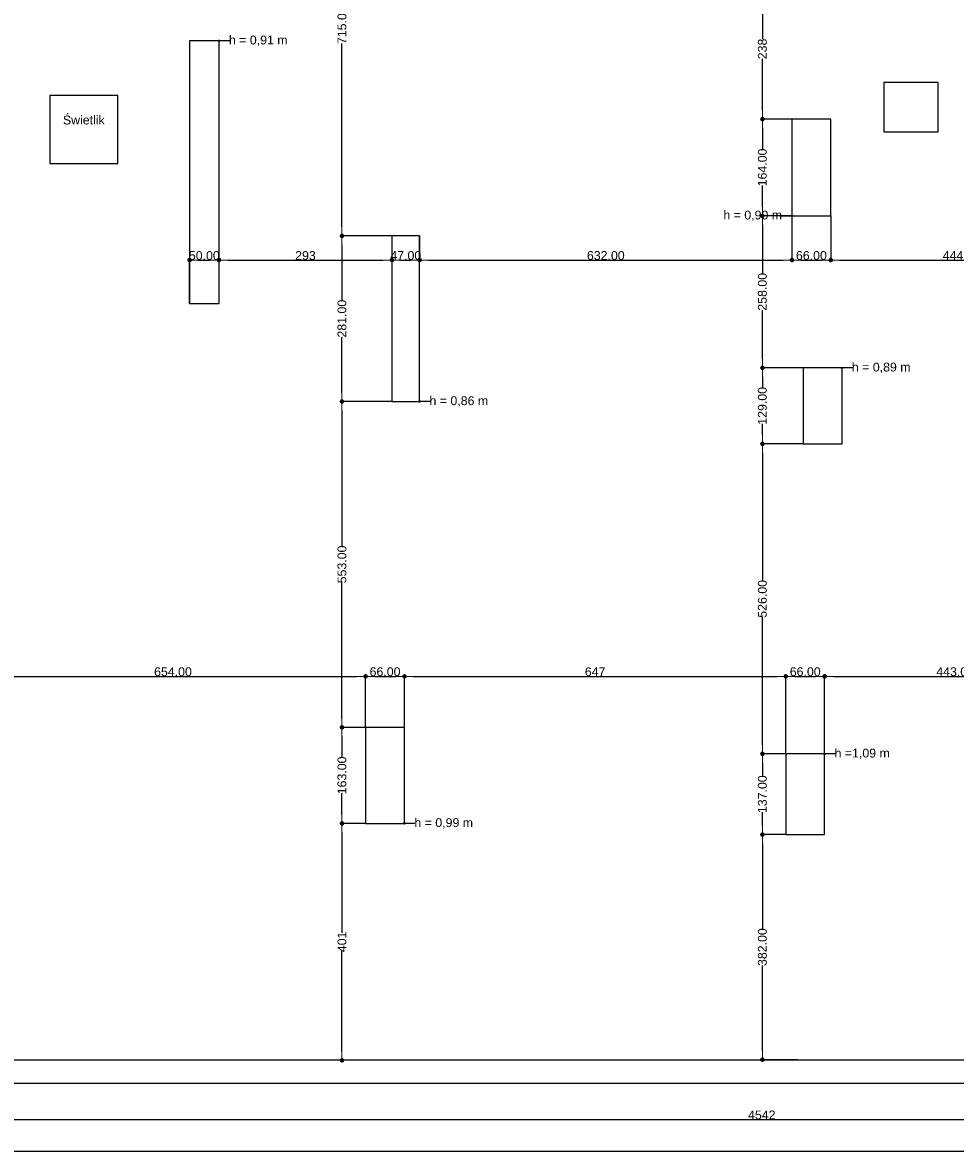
# Model space of a CAD drawing. Header units: millimetres. Extents: x -175445 to -20415, y -559200 to 231527.
# Tile 56 of 256: x -133454 to -117621, y -249072 to -229884. Entities that reach past the tile are written whole.
import ezdxf

# ---------------------------------------------------------------- set-up
doc = ezdxf.new("R2010")
doc.units = ezdxf.units.MM
doc.header["$MEASUREMENT"] = 0
doc.linetypes.add('Wipeout_Contour', pattern=[1000, 0, -1000])
for name, color, linetype in [('Linia', 7, 'Continuous'), ('Strop', 7, 'Continuous'), ('Słup', 7, 'Continuous'), ('Tekst', 7, 'Continuous'), ('Wymiary', 63, 'Continuous')]:
    doc.layers.add(name, color=color, linetype=linetype)
doc.styles.add('Arial', font='txt')
doc.styles.add('Times new roman', font='txt')
doc.dimstyles.new('GENERATED_STYLE__1', dxfattribs={"dimtxt": 150, "dimasz": 152, "dimexe": 0.18, "dimexo": 0, "dimgap": 0.09, "dimtad": 1, "dimtih": 1, "dimtoh": 1, "dimlfac": 0.1, "dimzin": 0, "dimdsep": 46, "dimtxsty": 'Arial', "dimblk": 'ARROWHEAD_11', "dimblk1": 'ARROWHEAD_11', "dimblk2": 'ARROWHEAD_11', "dimcen": 0.09, "dimclrd": 114, "dimclre": 114, "dimclrt": 114, "dimazin": 0, "dimtfac": 1, "dimtdec": 4, "dimtmove": 0, "dimatfit": 3, "dimfxl": 1, "dimtolj": 1, "dimtzin": 0, "dimarcsym": 0})
doc.dimstyles.new('GENERATED_STYLE__2', dxfattribs={"dimtxt": 150, "dimasz": 152, "dimexe": 0.18, "dimexo": 0, "dimgap": 0.09, "dimtad": 1, "dimlfac": 0.1, "dimzin": 0, "dimdsep": 46, "dimtxsty": 'Arial', "dimblk": 'ARROWHEAD_11', "dimblk1": 'ARROWHEAD_11', "dimblk2": 'ARROWHEAD_11', "dimcen": 0.09, "dimclrd": 114, "dimclre": 114, "dimclrt": 114, "dimazin": 0, "dimtfac": 1, "dimtdec": 4, "dimtmove": 0, "dimatfit": 3, "dimfxl": 1, "dimtolj": 1, "dimtzin": 0, "dimarcsym": 0})

# ---------------------------------------------------------------- blocks, each defined once
blk = doc.blocks.new('ARROWHEAD_11')
at = {"color": 0, "linetype": 'Continuous', "lineweight": 0}
blk.add_line((0, 0), (-1, 0), dxfattribs=at)
at = {"color": 0, "linetype": 'Continuous', "lineweight": 0, "const_width": 0.25, "flags": 128}
blk.add_lwpolyline([(-0.125, 0, 1), (0.125, 0, 1)], format="xyb", close=True, dxfattribs=at)
blk = doc.blocks.new('*D3980')
at = {"layer": 'Defpoints', "color": 0}
for p in [(-127632, -240977), (-134172, -241812), (-127632, -241843)]:
    blk.add_point(p, dxfattribs=at)
at = {"layer": 'Wymiary', "color": 114, "lineweight": -2}
for p, q in [((-134172, -241812), (-134172, -240977)), ((-134020, -240977), (-127784, -240977)), ((-127632, -241843), (-127632, -240977))]:
    blk.add_line(p, q, dxfattribs=at)
at = {"layer": 'Wymiary', "color": 114, "lineweight": -2, "xscale": 152, "yscale": 152, "zscale": 152, "rotation": 180}
blk.add_blockref('ARROWHEAD_11', (-134172, -240977), dxfattribs=at)
at = {"layer": 'Wymiary', "color": 114, "lineweight": -2, "xscale": 152, "yscale": 152, "zscale": 152}
blk.add_blockref('ARROWHEAD_11', (-127632, -240977), dxfattribs=at)
at = {"layer": 'Wymiary', "color": 114, "lineweight": 13, "insert": (-130902, -240900), "char_height": 150, "attachment_point": 5, "style": 'Arial'}
blk.add_mtext('\\A1;654.00', dxfattribs=at)
blk = doc.blocks.new('*D3981')
at = {"layer": 'Defpoints', "color": 0}
for p in [(-126972, -240977), (-127632, -241843), (-126972, -241843)]:
    blk.add_point(p, dxfattribs=at)
at = {"layer": 'Wymiary', "color": 114, "lineweight": -2}
for p, q in [((-127632, -241843), (-127632, -240977)), ((-127480, -240977), (-127124, -240977)), ((-126972, -241843), (-126972, -240977))]:
    blk.add_line(p, q, dxfattribs=at)
at = {"layer": 'Wymiary', "color": 114, "lineweight": -2, "xscale": 152, "yscale": 152, "zscale": 152, "rotation": 180}
blk.add_blockref('ARROWHEAD_11', (-127632, -240977), dxfattribs=at)
at = {"layer": 'Wymiary', "color": 114, "lineweight": -2, "xscale": 152, "yscale": 152, "zscale": 152}
blk.add_blockref('ARROWHEAD_11', (-126972, -240977), dxfattribs=at)
at = {"layer": 'Wymiary', "color": 114, "lineweight": 13, "insert": (-127302, -240900), "char_height": 150, "attachment_point": 5, "style": 'Arial'}
blk.add_mtext('\\A1;66.00', dxfattribs=at)
blk = doc.blocks.new('*D3982')
at = {"layer": 'Defpoints', "color": 0}
for p in [(-120500, -240977), (-126972, -241843), (-120500, -242292)]:
    blk.add_point(p, dxfattribs=at)
at = {"layer": 'Wymiary', "color": 114, "lineweight": -2}
for p, q in [((-126972, -241843), (-126972, -240977)), ((-126820, -240977), (-120652, -240977)), ((-120500, -242292), (-120500, -240977))]:
    blk.add_line(p, q, dxfattribs=at)
at = {"layer": 'Wymiary', "color": 114, "lineweight": -2, "xscale": 152, "yscale": 152, "zscale": 152, "rotation": 180}
blk.add_blockref('ARROWHEAD_11', (-126972, -240977), dxfattribs=at)
at = {"layer": 'Wymiary', "color": 114, "lineweight": -2, "xscale": 152, "yscale": 152, "zscale": 152}
blk.add_blockref('ARROWHEAD_11', (-120500, -240977), dxfattribs=at)
at = {"layer": 'Wymiary', "color": 114, "lineweight": 13, "insert": (-123736, -240900), "char_height": 150, "attachment_point": 5, "style": 'Arial'}
blk.add_mtext('\\A1;647', dxfattribs=at)
blk = doc.blocks.new('*D3983')
at = {"layer": 'Defpoints', "color": 0}
for p in [(-119840, -240977), (-120500, -242292), (-119840, -242292)]:
    blk.add_point(p, dxfattribs=at)
at = {"layer": 'Wymiary', "color": 114, "lineweight": -2}
for p, q in [((-120500, -242292), (-120500, -240977)), ((-120348, -240977), (-119992, -240977)), ((-119840, -242292), (-119840, -240977))]:
    blk.add_line(p, q, dxfattribs=at)
at = {"layer": 'Wymiary', "color": 114, "lineweight": -2, "xscale": 152, "yscale": 152, "zscale": 152, "rotation": 180}
blk.add_blockref('ARROWHEAD_11', (-120500, -240977), dxfattribs=at)
at = {"layer": 'Wymiary', "color": 114, "lineweight": -2, "xscale": 152, "yscale": 152, "zscale": 152}
blk.add_blockref('ARROWHEAD_11', (-119840, -240977), dxfattribs=at)
at = {"layer": 'Wymiary', "color": 114, "lineweight": 13, "insert": (-120170, -240900), "char_height": 150, "attachment_point": 5, "style": 'Arial'}
blk.add_mtext('\\A1;66.00', dxfattribs=at)
blk = doc.blocks.new('*D3984')
at = {"layer": 'Defpoints', "color": 0}
for p in [(-115410, -240977), (-115410, -241942), (-119840, -242292)]:
    blk.add_point(p, dxfattribs=at)
at = {"layer": 'Wymiary', "color": 114, "lineweight": -2}
for p, q in [((-119840, -242292), (-119840, -240977)), ((-119688, -240977), (-115562, -240977)), ((-115410, -241942), (-115410, -240977))]:
    blk.add_line(p, q, dxfattribs=at)
at = {"layer": 'Wymiary', "color": 114, "lineweight": -2, "xscale": 152, "yscale": 152, "zscale": 152, "rotation": 180}
blk.add_blockref('ARROWHEAD_11', (-119840, -240977), dxfattribs=at)
at = {"layer": 'Wymiary', "color": 114, "lineweight": -2, "xscale": 152, "yscale": 152, "zscale": 152}
blk.add_blockref('ARROWHEAD_11', (-115410, -240977), dxfattribs=at)
at = {"layer": 'Wymiary', "color": 114, "lineweight": 13, "insert": (-117625, -240900), "char_height": 150, "attachment_point": 5, "style": 'Arial'}
blk.add_mtext('\\A1;443.00', dxfattribs=at)
blk = doc.blocks.new('*D4002')
at = {"layer": 'Defpoints', "color": 0}
for p in [(-128033, -243473), (-127632, -243473), (-127675, -247493)]:
    blk.add_point(p, dxfattribs=at)
at = {"layer": 'Wymiary', "color": 114, "lineweight": -2}
for p, q in [((-127632, -243473), (-128033, -243473)), ((-128033, -243625), (-128033, -245328)), ((-128033, -247341), (-128033, -245637)), ((-127675, -247493), (-128033, -247493))]:
    blk.add_line(p, q, dxfattribs=at)
at = {"layer": 'Wymiary', "color": 114, "lineweight": -2, "xscale": 152, "yscale": 152, "zscale": 152}
for p, rotation in [((-128033, -243473), 90), ((-128033, -247493), 270)]:
    blk.add_blockref('ARROWHEAD_11', p, dxfattribs=dict(at, rotation=rotation))
at = {"layer": 'Wymiary', "color": 114, "lineweight": 13, "insert": (-128033, -245483), "char_height": 150, "attachment_point": 5, "rotation": 90, "style": 'Arial'}
blk.add_mtext('\\A1;401', dxfattribs=at)
blk = doc.blocks.new('*D4003')
at = {"layer": 'Defpoints', "color": 0}
for p in [(-128033, -241843), (-127632, -241843), (-127632, -243473)]:
    blk.add_point(p, dxfattribs=at)
at = {"layer": 'Wymiary', "color": 114, "lineweight": -2}
for p, q in [((-127632, -241843), (-128033, -241843)), ((-128033, -241995), (-128033, -242354)), ((-128033, -243321), (-128033, -242962)), ((-127632, -243473), (-128033, -243473))]:
    blk.add_line(p, q, dxfattribs=at)
at = {"layer": 'Wymiary', "color": 114, "lineweight": -2, "xscale": 152, "yscale": 152, "zscale": 152}
for p, rotation in [((-128033, -241843), 90), ((-128033, -243473), 270)]:
    blk.add_blockref('ARROWHEAD_11', p, dxfattribs=dict(at, rotation=rotation))
at = {"layer": 'Wymiary', "color": 114, "lineweight": 13, "insert": (-128033, -242658), "char_height": 150, "attachment_point": 5, "rotation": 90, "style": 'Arial'}
blk.add_mtext('\\A1;163.00', dxfattribs=at)
blk = doc.blocks.new('*D4004')
at = {"layer": 'Defpoints', "color": 0}
for p in [(-128033, -236313), (-127185, -236313), (-127632, -241843)]:
    blk.add_point(p, dxfattribs=at)
at = {"layer": 'Wymiary', "color": 114, "lineweight": -2}
for p, q in [((-127185, -236313), (-128033, -236313)), ((-128033, -236465), (-128033, -238767)), ((-128033, -241691), (-128033, -239389)), ((-127632, -241843), (-128033, -241843))]:
    blk.add_line(p, q, dxfattribs=at)
at = {"layer": 'Wymiary', "color": 114, "lineweight": -2, "xscale": 152, "yscale": 152, "zscale": 152}
for p, rotation in [((-128033, -236313), 90), ((-128033, -241843), 270)]:
    blk.add_blockref('ARROWHEAD_11', p, dxfattribs=dict(at, rotation=rotation))
at = {"layer": 'Wymiary', "color": 114, "lineweight": 13, "insert": (-128033, -239078), "char_height": 150, "attachment_point": 5, "rotation": 90, "style": 'Arial'}
blk.add_mtext('\\A1;553.00', dxfattribs=at)
blk = doc.blocks.new('*D4005')
at = {"layer": 'Defpoints', "color": 0}
for p in [(-128033, -233503), (-127185, -233503), (-127185, -236313)]:
    blk.add_point(p, dxfattribs=at)
at = {"layer": 'Wymiary', "color": 114, "lineweight": -2}
for p, q in [((-127185, -233503), (-128033, -233503)), ((-128033, -233655), (-128033, -234596)), ((-128033, -236161), (-128033, -235220)), ((-127185, -236313), (-128033, -236313))]:
    blk.add_line(p, q, dxfattribs=at)
at = {"layer": 'Wymiary', "color": 114, "lineweight": -2, "xscale": 152, "yscale": 152, "zscale": 152}
for p, rotation in [((-128033, -233503), 90), ((-128033, -236313), 270)]:
    blk.add_blockref('ARROWHEAD_11', p, dxfattribs=dict(at, rotation=rotation))
at = {"layer": 'Wymiary', "color": 114, "lineweight": 13, "insert": (-128033, -234908), "char_height": 150, "attachment_point": 5, "rotation": 90, "style": 'Arial'}
blk.add_mtext('\\A1;281.00', dxfattribs=at)
blk = doc.blocks.new('*D4006')
at = {"layer": 'Defpoints', "color": 0}
for p in [(-128033, -226353), (-127185, -226353), (-127185, -233503)]:
    blk.add_point(p, dxfattribs=at)
at = {"layer": 'Wymiary', "color": 114, "lineweight": -2}
for p, q in [((-127185, -226353), (-128033, -226353)), ((-128033, -226505), (-128033, -229617)), ((-128033, -233351), (-128033, -230239)), ((-127185, -233503), (-128033, -233503))]:
    blk.add_line(p, q, dxfattribs=at)
at = {"layer": 'Wymiary', "color": 114, "lineweight": -2, "xscale": 152, "yscale": 152, "zscale": 152}
for p, rotation in [((-128033, -226353), 90), ((-128033, -233503), 270)]:
    blk.add_blockref('ARROWHEAD_11', p, dxfattribs=dict(at, rotation=rotation))
at = {"layer": 'Wymiary', "color": 114, "lineweight": 13, "insert": (-128033, -229928), "char_height": 150, "attachment_point": 5, "rotation": 90, "style": 'Arial'}
blk.add_mtext('\\A1;715.00', dxfattribs=at)
blk = doc.blocks.new('*D4008')
at = {"layer": 'Defpoints', "color": 0}
for p in [(-120897, -243662), (-120500, -243662), (-120299, -247482)]:
    blk.add_point(p, dxfattribs=at)
at = {"layer": 'Wymiary', "color": 114, "lineweight": -2}
for p, q in [((-120500, -243662), (-120897, -243662)), ((-120897, -243814), (-120897, -245261)), ((-120897, -247330), (-120897, -245884)), ((-120299, -247482), (-120897, -247482))]:
    blk.add_line(p, q, dxfattribs=at)
at = {"layer": 'Wymiary', "color": 114, "lineweight": -2, "xscale": 152, "yscale": 152, "zscale": 152}
for p, rotation in [((-120897, -243662), 90), ((-120897, -247482), 270)]:
    blk.add_blockref('ARROWHEAD_11', p, dxfattribs=dict(at, rotation=rotation))
at = {"layer": 'Wymiary', "color": 114, "lineweight": 13, "insert": (-120897, -245572), "char_height": 150, "attachment_point": 5, "rotation": 90, "style": 'Arial'}
blk.add_mtext('\\A1;382.00', dxfattribs=at)
blk = doc.blocks.new('*D4009')
at = {"layer": 'Defpoints', "color": 0}
for p in [(-120897, -242292), (-120500, -242292), (-120500, -243662)]:
    blk.add_point(p, dxfattribs=at)
at = {"layer": 'Wymiary', "color": 114, "lineweight": -2}
for p, q in [((-120500, -242292), (-120897, -242292)), ((-120897, -242444), (-120897, -242673)), ((-120897, -243510), (-120897, -243282)), ((-120500, -243662), (-120897, -243662))]:
    blk.add_line(p, q, dxfattribs=at)
at = {"layer": 'Wymiary', "color": 114, "lineweight": -2, "xscale": 152, "yscale": 152, "zscale": 152}
for p, rotation in [((-120897, -242292), 90), ((-120897, -243662), 270)]:
    blk.add_blockref('ARROWHEAD_11', p, dxfattribs=dict(at, rotation=rotation))
at = {"layer": 'Wymiary', "color": 114, "lineweight": 13, "insert": (-120897, -242977), "char_height": 150, "attachment_point": 5, "rotation": 90, "style": 'Arial'}
blk.add_mtext('\\A1;137.00', dxfattribs=at)
blk = doc.blocks.new('*D4010')
at = {"layer": 'Defpoints', "color": 0}
for p in [(-120897, -237032), (-120205, -237032), (-120500, -242292)]:
    blk.add_point(p, dxfattribs=at)
at = {"layer": 'Wymiary', "color": 114, "lineweight": -2}
for p, q in [((-120205, -237032), (-120897, -237032)), ((-120897, -237184), (-120897, -239351)), ((-120897, -242140), (-120897, -239974)), ((-120500, -242292), (-120897, -242292))]:
    blk.add_line(p, q, dxfattribs=at)
at = {"layer": 'Wymiary', "color": 114, "lineweight": -2, "xscale": 152, "yscale": 152, "zscale": 152}
for p, rotation in [((-120897, -237032), 90), ((-120897, -242292), 270)]:
    blk.add_blockref('ARROWHEAD_11', p, dxfattribs=dict(at, rotation=rotation))
at = {"layer": 'Wymiary', "color": 114, "lineweight": 13, "insert": (-120897, -239662), "char_height": 150, "attachment_point": 5, "rotation": 90, "style": 'Arial'}
blk.add_mtext('\\A1;526.00', dxfattribs=at)
blk = doc.blocks.new('*D4011')
at = {"layer": 'Defpoints', "color": 0}
for p in [(-120897, -235742), (-120205, -235742), (-120205, -237032)]:
    blk.add_point(p, dxfattribs=at)
at = {"layer": 'Wymiary', "color": 114, "lineweight": -2}
for p, q in [((-120205, -235742), (-120897, -235742)), ((-120897, -235894), (-120897, -236083)), ((-120897, -236880), (-120897, -236692)), ((-120205, -237032), (-120897, -237032))]:
    blk.add_line(p, q, dxfattribs=at)
at = {"layer": 'Wymiary', "color": 114, "lineweight": -2, "xscale": 152, "yscale": 152, "zscale": 152}
for p, rotation in [((-120897, -235742), 90), ((-120897, -237032), 270)]:
    blk.add_blockref('ARROWHEAD_11', p, dxfattribs=dict(at, rotation=rotation))
at = {"layer": 'Wymiary', "color": 114, "lineweight": 13, "insert": (-120897, -236387), "char_height": 150, "attachment_point": 5, "rotation": 90, "style": 'Arial'}
blk.add_mtext('\\A1;129.00', dxfattribs=at)
blk = doc.blocks.new('*D4012')
at = {"layer": 'Defpoints', "color": 0}
for p in [(-120897, -233162), (-120395, -233162), (-120205, -235742)]:
    blk.add_point(p, dxfattribs=at)
at = {"layer": 'Wymiary', "color": 114, "lineweight": -2}
for p, q in [((-120395, -233162), (-120897, -233162)), ((-120897, -233314), (-120897, -234140)), ((-120897, -235590), (-120897, -234765)), ((-120205, -235742), (-120897, -235742))]:
    blk.add_line(p, q, dxfattribs=at)
at = {"layer": 'Wymiary', "color": 114, "lineweight": -2, "xscale": 152, "yscale": 152, "zscale": 152}
for p, rotation in [((-120897, -233162), 90), ((-120897, -235742), 270)]:
    blk.add_blockref('ARROWHEAD_11', p, dxfattribs=dict(at, rotation=rotation))
at = {"layer": 'Wymiary', "color": 114, "lineweight": 13, "insert": (-120897, -234452), "char_height": 150, "attachment_point": 5, "rotation": 90, "style": 'Arial'}
blk.add_mtext('\\A1;258.00', dxfattribs=at)
blk = doc.blocks.new('*D4013')
at = {"layer": 'Defpoints', "color": 0}
for p in [(-120897, -231522), (-120395, -231522), (-120395, -233162)]:
    blk.add_point(p, dxfattribs=at)
at = {"layer": 'Wymiary', "color": 114, "lineweight": -2}
for p, q in [((-120395, -231522), (-120897, -231522)), ((-120897, -231674), (-120897, -232038)), ((-120897, -233010), (-120897, -232647)), ((-120395, -233162), (-120897, -233162))]:
    blk.add_line(p, q, dxfattribs=at)
at = {"layer": 'Wymiary', "color": 114, "lineweight": -2, "xscale": 152, "yscale": 152, "zscale": 152}
for p, rotation in [((-120897, -231522), 90), ((-120897, -233162), 270)]:
    blk.add_blockref('ARROWHEAD_11', p, dxfattribs=dict(at, rotation=rotation))
at = {"layer": 'Wymiary', "color": 114, "lineweight": 13, "insert": (-120897, -232342), "char_height": 150, "attachment_point": 5, "rotation": 90, "style": 'Arial'}
blk.add_mtext('\\A1;164.00', dxfattribs=at)
blk = doc.blocks.new('*D4014')
at = {"layer": 'Defpoints', "color": 0}
for p in [(-120897, -229140), (-119095, -229140), (-120395, -231522)]:
    blk.add_point(p, dxfattribs=at)
at = {"layer": 'Wymiary', "color": 114, "lineweight": -2}
for p, q in [((-119095, -229140), (-120897, -229140)), ((-120897, -229292), (-120897, -230164)), ((-120897, -231370), (-120897, -230498)), ((-120395, -231522), (-120897, -231522))]:
    blk.add_line(p, q, dxfattribs=at)
at = {"layer": 'Wymiary', "color": 114, "lineweight": -2, "xscale": 152, "yscale": 152, "zscale": 152}
for p, rotation in [((-120897, -229140), 90), ((-120897, -231522), 270)]:
    blk.add_blockref('ARROWHEAD_11', p, dxfattribs=dict(at, rotation=rotation))
at = {"layer": 'Wymiary', "color": 114, "lineweight": 13, "insert": (-120897, -230331), "char_height": 150, "attachment_point": 5, "rotation": 90, "style": 'Arial'}
blk.add_mtext('\\A1;238', dxfattribs=at)
blk = doc.blocks.new('*D4085')
at = {"layer": 'Defpoints', "color": 0}
for p in [(-143618, -247882), (-98195, -247882), (-98195, -248497)]:
    blk.add_point(p, dxfattribs=at)
at = {"layer": 'Wymiary', "color": 114, "lineweight": -2}
for p, q in [((-143618, -247882), (-143618, -248497)), ((-98195, -247882), (-98195, -248497)), ((-143466, -248497), (-98347, -248497))]:
    blk.add_line(p, q, dxfattribs=at)
at = {"layer": 'Wymiary', "color": 114, "lineweight": -2, "xscale": 152, "yscale": 152, "zscale": 152, "rotation": 180}
blk.add_blockref('ARROWHEAD_11', (-143618, -248497), dxfattribs=at)
at = {"layer": 'Wymiary', "color": 114, "lineweight": -2, "xscale": 152, "yscale": 152, "zscale": 152}
blk.add_blockref('ARROWHEAD_11', (-98195, -248497), dxfattribs=at)
at = {"layer": 'Wymiary', "color": 114, "lineweight": 13, "insert": (-120907, -248421), "char_height": 150, "attachment_point": 5, "style": 'Arial'}
blk.add_mtext('\\A1;4542', dxfattribs=at)
blk = doc.blocks.new('*D4094')
at = {"layer": 'Defpoints', "color": 0}
for p in [(-156154, -232008), (-69175, -241777), (-69175, -249034)]:
    blk.add_point(p, dxfattribs=at)
at = {"layer": 'Wymiary', "color": 114, "lineweight": -2}
for p, q in [((-156154, -232008), (-156154, -249034)), ((-69175, -241777), (-69175, -249034)), ((-156002, -249034), (-69327, -249034))]:
    blk.add_line(p, q, dxfattribs=at)
at = {"layer": 'Wymiary', "color": 114, "lineweight": -2, "xscale": 152, "yscale": 152, "zscale": 152, "rotation": 180}
blk.add_blockref('ARROWHEAD_11', (-156154, -249034), dxfattribs=at)
at = {"layer": 'Wymiary', "color": 114, "lineweight": -2, "xscale": 152, "yscale": 152, "zscale": 152}
blk.add_blockref('ARROWHEAD_11', (-69175, -249034), dxfattribs=at)
at = {"layer": 'Wymiary', "color": 114, "lineweight": 13, "insert": (-112665, -248957), "char_height": 150, "attachment_point": 5, "style": 'Arial'}
blk.add_mtext('\\A1;8697', dxfattribs=at)
blk = doc.blocks.new('*D4095')
at = {"layer": 'Defpoints', "color": 0}
for p in [(-130120, -233913), (-130620, -234652), (-130120, -234652)]:
    blk.add_point(p, dxfattribs=at)
at = {"layer": 'Wymiary', "color": 114, "lineweight": -2}
for p, q in [((-130620, -234652), (-130620, -233913)), ((-130468, -233913), (-130272, -233913)), ((-130120, -234652), (-130120, -233913))]:
    blk.add_line(p, q, dxfattribs=at)
at = {"layer": 'Wymiary', "color": 114, "lineweight": -2, "xscale": 152, "yscale": 152, "zscale": 152, "rotation": 180}
blk.add_blockref('ARROWHEAD_11', (-130620, -233913), dxfattribs=at)
at = {"layer": 'Wymiary', "color": 114, "lineweight": -2, "xscale": 152, "yscale": 152, "zscale": 152}
blk.add_blockref('ARROWHEAD_11', (-130120, -233913), dxfattribs=at)
at = {"layer": 'Wymiary', "color": 114, "lineweight": 13, "insert": (-130370, -233837), "char_height": 150, "attachment_point": 5, "style": 'Arial'}
blk.add_mtext('\\A1;50.00', dxfattribs=at)
blk = doc.blocks.new('*D4096')
at = {"layer": 'Defpoints', "color": 0}
for p in [(-127185, -233503), (-127185, -233913), (-130120, -234652)]:
    blk.add_point(p, dxfattribs=at)
at = {"layer": 'Wymiary', "color": 114, "lineweight": -2}
for p, q in [((-127185, -233503), (-127185, -233914)), ((-130120, -234652), (-130120, -233913)), ((-129968, -233913), (-127337, -233913))]:
    blk.add_line(p, q, dxfattribs=at)
at = {"layer": 'Wymiary', "color": 114, "lineweight": -2, "xscale": 152, "yscale": 152, "zscale": 152, "rotation": 180}
blk.add_blockref('ARROWHEAD_11', (-130120, -233913), dxfattribs=at)
at = {"layer": 'Wymiary', "color": 114, "lineweight": -2, "xscale": 152, "yscale": 152, "zscale": 152}
blk.add_blockref('ARROWHEAD_11', (-127185, -233913), dxfattribs=at)
at = {"layer": 'Wymiary', "color": 114, "lineweight": 13, "insert": (-128653, -233837), "char_height": 150, "attachment_point": 5, "style": 'Arial'}
blk.add_mtext('\\A1;293', dxfattribs=at)
blk = doc.blocks.new('*D4097')
at = {"layer": 'Defpoints', "color": 0}
for p in [(-127185, -233503), (-126715, -233503), (-126715, -233913)]:
    blk.add_point(p, dxfattribs=at)
at = {"layer": 'Wymiary', "color": 114, "lineweight": -2}
for p, q in [((-127185, -233503), (-127185, -233914)), ((-126715, -233503), (-126715, -233914)), ((-127033, -233913), (-126867, -233913))]:
    blk.add_line(p, q, dxfattribs=at)
at = {"layer": 'Wymiary', "color": 114, "lineweight": -2, "xscale": 152, "yscale": 152, "zscale": 152, "rotation": 180}
blk.add_blockref('ARROWHEAD_11', (-127185, -233913), dxfattribs=at)
at = {"layer": 'Wymiary', "color": 114, "lineweight": -2, "xscale": 152, "yscale": 152, "zscale": 152}
blk.add_blockref('ARROWHEAD_11', (-126715, -233913), dxfattribs=at)
at = {"layer": 'Wymiary', "color": 114, "lineweight": 13, "insert": (-126950, -233837), "char_height": 150, "attachment_point": 5, "style": 'Arial'}
blk.add_mtext('\\A1;47.00', dxfattribs=at)
blk = doc.blocks.new('*D4098')
at = {"layer": 'Defpoints', "color": 0}
for p in [(-120395, -233162), (-126715, -233503), (-120395, -233913)]:
    blk.add_point(p, dxfattribs=at)
at = {"layer": 'Wymiary', "color": 114, "lineweight": -2}
for p, q in [((-120395, -233162), (-120395, -233914)), ((-126715, -233503), (-126715, -233914)), ((-126563, -233913), (-120547, -233913))]:
    blk.add_line(p, q, dxfattribs=at)
at = {"layer": 'Wymiary', "color": 114, "lineweight": -2, "xscale": 152, "yscale": 152, "zscale": 152, "rotation": 180}
blk.add_blockref('ARROWHEAD_11', (-126715, -233913), dxfattribs=at)
at = {"layer": 'Wymiary', "color": 114, "lineweight": -2, "xscale": 152, "yscale": 152, "zscale": 152}
blk.add_blockref('ARROWHEAD_11', (-120395, -233913), dxfattribs=at)
at = {"layer": 'Wymiary', "color": 114, "lineweight": 13, "insert": (-123555, -233837), "char_height": 150, "attachment_point": 5, "style": 'Arial'}
blk.add_mtext('\\A1;632.00', dxfattribs=at)
blk = doc.blocks.new('*D4099')
at = {"layer": 'Defpoints', "color": 0}
for p in [(-120395, -233162), (-119735, -233162), (-119735, -233913)]:
    blk.add_point(p, dxfattribs=at)
at = {"layer": 'Wymiary', "color": 114, "lineweight": -2}
for p, q in [((-120395, -233162), (-120395, -233914)), ((-119735, -233162), (-119735, -233914)), ((-120243, -233913), (-119887, -233913))]:
    blk.add_line(p, q, dxfattribs=at)
at = {"layer": 'Wymiary', "color": 114, "lineweight": -2, "xscale": 152, "yscale": 152, "zscale": 152, "rotation": 180}
blk.add_blockref('ARROWHEAD_11', (-120395, -233913), dxfattribs=at)
at = {"layer": 'Wymiary', "color": 114, "lineweight": -2, "xscale": 152, "yscale": 152, "zscale": 152}
blk.add_blockref('ARROWHEAD_11', (-119735, -233913), dxfattribs=at)
at = {"layer": 'Wymiary', "color": 114, "lineweight": 13, "insert": (-120065, -233837), "char_height": 150, "attachment_point": 5, "style": 'Arial'}
blk.add_mtext('\\A1;66.00', dxfattribs=at)
blk = doc.blocks.new('*D4100')
at = {"layer": 'Defpoints', "color": 0}
for p in [(-115295, -233003), (-119735, -233162), (-115295, -233913)]:
    blk.add_point(p, dxfattribs=at)
at = {"layer": 'Wymiary', "color": 114, "lineweight": -2}
for p, q in [((-115295, -233003), (-115295, -233914)), ((-119735, -233162), (-119735, -233914)), ((-119583, -233913), (-115447, -233913))]:
    blk.add_line(p, q, dxfattribs=at)
at = {"layer": 'Wymiary', "color": 114, "lineweight": -2, "xscale": 152, "yscale": 152, "zscale": 152, "rotation": 180}
blk.add_blockref('ARROWHEAD_11', (-119735, -233913), dxfattribs=at)
at = {"layer": 'Wymiary', "color": 114, "lineweight": -2, "xscale": 152, "yscale": 152, "zscale": 152}
blk.add_blockref('ARROWHEAD_11', (-115295, -233913), dxfattribs=at)
at = {"layer": 'Wymiary', "color": 114, "lineweight": 13, "insert": (-117515, -233837), "char_height": 150, "attachment_point": 5, "style": 'Arial'}
blk.add_mtext('\\A1;444.00', dxfattribs=at)

msp = doc.modelspace()

# ---------------------------------------------------------------- linework, layer by layer
at = {"layer": 'Strop', "flags": 128}
for points in [[(-98815.362, -223819.574, 0.034912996), (-116630.822, -219636.298), (-116630.817, -219636.267), (-116630.92, -219636.25, 0.026147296), (-127667.74, -218426.566), (-131941.689, -218224.558, 0.006018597), (-134633.975, -218178.559, 0.048415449), (-156154.021, -220157.681, 0.000026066), (-156154.021, -220159.867), (-156154.021, -220678.407), (-156154.021, -222958.111), (-156154.021, -232007.681), (-155754.021, -232007.681), (-143615.433, -232007.681), (-143615.433, -245775.303), (-143615.433, -246316.861), (-143617.874, -246316.861), (-143617.874, -247882.5), (-141925.477, -247882.5), (-98195.477, -247882.5)], [(-98815.362, -223819.574, 0.034912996), (-116630.822, -219636.298), (-116630.817, -219636.267), (-116630.92, -219636.25, 0.026147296), (-127667.74, -218426.566), (-131941.689, -218224.558, 0.006018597), (-134633.975, -218178.559, 0.048415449), (-156154.021, -220157.681), (-156154.021, -232007.681), (-143615.433, -232007.681), (-143615.433, -245951.779), (-143617.874, -245949.552), (-143617.874, -247882.5), (-141925.477, -247882.5), (-98195.477, -247882.5)], [(-98933.785, -224201.642, 0.035678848), (-117090.059, -219967.643), (-117090.037, -219967.51, 0.025197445), (-127688.556, -218826.029), (-131956.953, -218624.283, 0.00601048), (-134635.993, -218578.554, 0.047671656), (-155754.021, -220489.101), (-155754.021, -231607.681), (-143215.433, -231607.681), (-143215.433, -245775.303), (-143215.433, -247482.5), (-141925.477, -247482.5), (-98595.477, -247482.5)]]:
    msp.add_lwpolyline(points, format="xyb", dxfattribs=at)

# ---------------------------------------------------------------- texts
at = {"layer": 'Tekst', "char_height": 150, "attachment_point": 2, "style": 'Times new roman'}
for s, insert in [('\\A1;{\\fArial|b0|i0|c0|p38;h = 0,91 m}', (-129454.772, -230104.2)), ('\\A1;{\\fArial|b0|i0|c0|p38;h = 0,90 m}', (-121061.2, -233074.2)), ('\\A1;{\\fArial|b0|i0|c0|p38;h = 0,89 m}', (-118879.77, -235654.2)), ('\\A1;{\\fArial|b0|i0|c0|p38;h = 0,86 m}', (-126049.772, -236224.695)), ('\\A1;{\\fArial|b0|i0|c0|p38;h =1,09 m}', (-119203.248, -242204.2)), ('\\A1;{\\fArial|b0|i0|c0|p38;h = 0,99 m}', (-126306.444, -243384.695))]:
    msp.add_mtext(s, dxfattribs=dict(at, insert=insert))

# ---------------------------------------------------------------- dimensions: what is measured, and where the dimension line sits
at = {"layer": 'Wymiary', "color": 114, "lineweight": 13}
dim = msp.add_linear_dim(base=(-98195.477, -248497.217), p1=(-143617.874, -247882.5), p2=(-98195.477, -247882.5), text='4542', dimstyle='GENERATED_STYLE__1', dxfattribs=at)
dim.commit()
dim.dimension.update_dxf_attribs({"geometry": '*D4085', "text_midpoint": (-120906.675, -248497.217), "dimtype": 160})

# ---------------------------------------------------------------- next in the draw order: wipeouts: each hides what was drawn before it
at = {"color": 254, "linetype": 'Wipeout_Contour', "lineweight": 0, "ltscale": 528774.58338}
msp.add_wipeout([(-130620.496, -234652.5), (-130120.496, -234652.5), (-130120.496, -230192.5), (-130620.496, -230192.5)], dxfattribs=at).dxf.layer = 'Słup'
at = {"color": 254, "linetype": 'Wipeout_Contour', "lineweight": 0, "ltscale": 483230.648659}
msp.add_wipeout([(-118835.461, -231739.987), (-117915.461, -231739.987), (-117915.461, -230899.987), (-118835.461, -230899.987)], dxfattribs=at).dxf.layer = 'Słup'
at = {"color": 254, "linetype": 'Wipeout_Contour', "lineweight": 0, "ltscale": 537334.444644}
msp.add_wipeout([(-132990.496, -232272.5), (-131840.496, -232272.5), (-131840.496, -231122.5), (-132990.496, -231122.5)], dxfattribs=at).dxf.layer = 'Słup'
at = {"color": 254, "linetype": 'Wipeout_Contour', "lineweight": 0, "ltscale": 488745.663105}
msp.add_wipeout([(-120395.476, -233162.5), (-119735.476, -233162.5), (-119735.476, -231522.5), (-120395.476, -231522.5)], dxfattribs=at).dxf.layer = 'Słup'
at = {"color": 254, "linetype": 'Wipeout_Contour', "lineweight": 0, "ltscale": 513189.999989}
msp.add_wipeout([(-127185.496, -236312.994), (-126715.496, -236312.994), (-126715.496, -233502.994), (-127185.496, -233502.994)], dxfattribs=at).dxf.layer = 'Słup'
at = {"color": 254, "linetype": 'Wipeout_Contour', "lineweight": 0, "ltscale": 484256.872339}
msp.add_wipeout([(-120205.496, -237032.5), (-119545.496, -237032.5), (-119545.496, -235742.5), (-120205.496, -235742.5)], dxfattribs=at).dxf.layer = 'Słup'
at = {"color": 254, "linetype": 'Wipeout_Contour', "lineweight": 0, "ltscale": 508791.554731}
msp.add_wipeout([(-127632.169, -243472.994), (-126972.169, -243472.994), (-126972.169, -241842.994), (-127632.169, -241842.994)], dxfattribs=at).dxf.layer = 'Słup'
at = {"color": 254, "linetype": 'Wipeout_Contour', "lineweight": 0, "ltscale": 480422.041788}
msp.add_wipeout([(-120500.173, -243662.5), (-119840.173, -243662.5), (-119840.173, -242292.5), (-120500.173, -242292.5)], dxfattribs=at).dxf.layer = 'Słup'

# ---------------------------------------------------------------- next in the draw order: hatches: boundary and pattern name
at = {"layer": 'Linia', "linetype": 'Continuous'}
for points in [[(-130107.996, -230192.5), (-130108.948, -230187.716), (-130111.657, -230183.661), (-130115.713, -230180.951), (-130120.496, -230180), (-130125.28, -230180.951), (-130129.335, -230183.661), (-130132.045, -230187.716), (-130132.996, -230192.5), (-130132.045, -230197.283), (-130129.335, -230201.339), (-130125.28, -230204.048), (-130120.496, -230205), (-130115.713, -230204.048), (-130111.657, -230201.339), (-130108.948, -230197.283)], [(-120382.976, -233162.5), (-120383.927, -233157.716), (-120386.637, -233153.661), (-120390.692, -233150.951), (-120395.476, -233150), (-120400.259, -233150.951), (-120404.314, -233153.661), (-120407.024, -233157.716), (-120407.976, -233162.5), (-120407.024, -233167.283), (-120404.314, -233171.339), (-120400.259, -233174.048), (-120395.476, -233175), (-120390.692, -233174.048), (-120386.637, -233171.339), (-120383.927, -233167.283)], [(-119532.996, -235742.5), (-119533.948, -235737.716), (-119536.657, -235733.661), (-119540.713, -235730.951), (-119545.496, -235730), (-119550.28, -235730.951), (-119554.335, -235733.661), (-119557.045, -235737.716), (-119557.996, -235742.5), (-119557.045, -235747.283), (-119554.335, -235751.339), (-119550.28, -235754.048), (-119545.496, -235755), (-119540.713, -235754.048), (-119536.657, -235751.339), (-119533.948, -235747.283)], [(-126702.996, -236312.994), (-126703.948, -236308.211), (-126706.657, -236304.155), (-126710.713, -236301.446), (-126715.496, -236300.494), (-126720.28, -236301.446), (-126724.335, -236304.155), (-126727.045, -236308.211), (-126727.996, -236312.994), (-126727.045, -236317.778), (-126724.335, -236321.833), (-126720.28, -236324.543), (-126715.496, -236325.494), (-126710.713, -236324.543), (-126706.657, -236321.833), (-126703.948, -236317.778)], [(-119827.673, -242292.5), (-119828.624, -242287.716), (-119831.334, -242283.661), (-119835.389, -242280.951), (-119840.173, -242280), (-119844.956, -242280.951), (-119849.011, -242283.661), (-119851.721, -242287.716), (-119852.673, -242292.5), (-119851.721, -242297.283), (-119849.011, -242301.339), (-119844.956, -242304.048), (-119840.173, -242305), (-119835.389, -242304.048), (-119831.334, -242301.339), (-119828.624, -242297.283)], [(-126959.669, -243472.994), (-126960.62, -243468.211), (-126963.33, -243464.155), (-126967.385, -243461.446), (-126972.169, -243460.494), (-126976.952, -243461.446), (-126981.007, -243464.155), (-126983.717, -243468.211), (-126984.669, -243472.994), (-126983.717, -243477.778), (-126981.007, -243481.833), (-126976.952, -243484.543), (-126972.169, -243485.494), (-126967.385, -243484.543), (-126963.33, -243481.833), (-126960.62, -243477.778)]]:
    msp.add_hatch(color=256, dxfattribs=at).paths.add_polyline_path(points)

# ---------------------------------------------------------------- next in the draw order: linework, layer by layer
at = {"layer": 'Linia'}
for p, q in [((-129943.688, -230192.5), (-130107.996, -230192.5)), ((-120572.284, -233162.5), (-120407.976, -233162.5)), ((-119368.688, -235742.5), (-119532.996, -235742.5)), ((-126538.688, -236312.994), (-126702.996, -236312.994)), ((-119663.364, -242292.5), (-119827.673, -242292.5)), ((-126795.36, -243472.994), (-126959.669, -243472.994))]:
    msp.add_line(p, q, dxfattribs=at)
for centre in [(-130120.496, -230192.5), (-120395.476, -233162.5), (-119545.496, -235742.5), (-126715.496, -236312.994), (-119840.173, -242292.5), (-126972.169, -243472.994)]:
    msp.add_circle(centre, 12.5, dxfattribs=at)
at = {"layer": 'Słup'}
for p, q in [((-130120.496, -230192.5), (-130620.496, -230192.5)), ((-130620.496, -230192.5), (-130620.496, -234652.5)), ((-130120.496, -234652.5), (-130120.496, -230192.5)), ((-117915.461, -230899.987), (-118835.461, -230899.987)), ((-118835.461, -230899.987), (-118835.461, -231739.987)), ((-117915.461, -231739.987), (-117915.461, -230899.987)), ((-131840.496, -231122.5), (-132990.496, -231122.5)), ((-132990.496, -231122.5), (-132990.496, -232272.5)), ((-131840.496, -232272.5), (-131840.496, -231122.5)), ((-119735.476, -231522.5), (-120395.476, -231522.5)), ((-120395.476, -231522.5), (-120395.476, -233162.5)), ((-119735.476, -233162.5), (-119735.476, -231522.5)), ((-118835.461, -231739.987), (-117915.461, -231739.987)), ((-132990.496, -232272.5), (-131840.496, -232272.5)), ((-120395.476, -233162.5), (-119735.476, -233162.5)), ((-126715.496, -233502.994), (-127185.496, -233502.994)), ((-127185.496, -233502.994), (-127185.496, -236312.994)), ((-126715.496, -236312.994), (-126715.496, -233502.994)), ((-130620.496, -234652.5), (-130120.496, -234652.5)), ((-119545.496, -235742.5), (-120205.496, -235742.5)), ((-120205.496, -235742.5), (-120205.496, -237032.5)), ((-119545.496, -237032.5), (-119545.496, -235742.5)), ((-127185.496, -236312.994), (-126715.496, -236312.994)), ((-120205.496, -237032.5), (-119545.496, -237032.5)), ((-126972.169, -241842.994), (-127632.169, -241842.994)), ((-127632.169, -241842.994), (-127632.169, -243472.994)), ((-126972.169, -243472.994), (-126972.169, -241842.994)), ((-119840.173, -242292.5), (-120500.173, -242292.5)), ((-120500.173, -242292.5), (-120500.173, -243662.5)), ((-119840.173, -243662.5), (-119840.173, -242292.5)), ((-127632.169, -243472.994), (-126972.169, -243472.994)), ((-120500.173, -243662.5), (-119840.173, -243662.5))]:
    msp.add_line(p, q, dxfattribs=at)

# ---------------------------------------------------------------- next in the draw order: texts
at = {"layer": 'Tekst', "insert": (-132415.496, -231461.648), "char_height": 150, "attachment_point": 2, "style": 'Times new roman'}
msp.add_mtext('\\A1;{\\fArial|b0|i0|c0|p38;Świetlik}', dxfattribs=at)

# ---------------------------------------------------------------- next in the draw order: dimensions: what is measured, and where the dimension line sits
at = {"layer": 'Wymiary', "color": 114, "lineweight": 13}
for base, p1, p2, picture, middle in [((-128033.091, -226352.994), (-127185.496, -233502.994), (-127185.496, -226352.994), '*D4006', (-128033.091, -229927.994)), ((-120896.826, -231522.5), (-120395.476, -233162.5), (-120395.476, -231522.5), '*D4013', (-120896.826, -232342.5)), ((-120896.826, -233162.5), (-120205.496, -235742.5), (-120395.476, -233162.5), '*D4012', (-120896.826, -234452.5)), ((-128033.091, -233502.994), (-127185.496, -236312.994), (-127185.496, -233502.994), '*D4005', (-128033.091, -234907.994)), ((-120896.826, -235742.5), (-120205.496, -237032.5), (-120205.496, -235742.5), '*D4011', (-120896.826, -236387.5)), ((-128033.091, -236312.994), (-127632.169, -241842.994), (-127185.496, -236312.994), '*D4004', (-128033.091, -239077.994)), ((-120896.826, -237032.5), (-120500.173, -242292.5), (-120205.496, -237032.5), '*D4010', (-120896.826, -239662.5)), ((-128033.091, -241842.994), (-127632.169, -243472.994), (-127632.169, -241842.994), '*D4003', (-128033.091, -242657.994)), ((-120896.826, -242292.5), (-120500.173, -243662.5), (-120500.173, -242292.5), '*D4009', (-120896.826, -242977.5)), ((-120896.826, -243662.5), (-120298.91, -247482.5), (-120500.173, -243662.5), '*D4008', (-120896.826, -245572.5))]:
    dim = msp.add_linear_dim(base=base, p1=p1, p2=p2, angle=90, dimstyle='GENERATED_STYLE__2', dxfattribs=at)
    dim.commit()
    dim.dimension.update_dxf_attribs({"geometry": picture, "text_midpoint": middle, "dimtype": 160, "text_rotation": 90})
for base, p1, p2, text, picture, middle in [((-120896.826, -229139.987), (-120395.476, -231522.5), (-119095.461, -229139.987), '238', '*D4014', (-120896.826, -230331.243)), ((-128033.091, -243472.994), (-127675.433, -247492.539), (-127632.169, -243472.994), '401', '*D4002', (-128033.091, -245482.766))]:
    dim = msp.add_linear_dim(base=base, p1=p1, p2=p2, angle=90, text=text, dimstyle='GENERATED_STYLE__2', dxfattribs=at)
    dim.commit()
    dim.dimension.update_dxf_attribs({"geometry": picture, "text_midpoint": middle, "dimtype": 160, "text_rotation": 90})
for base, p1, p2, text, picture, middle in [((-69175.477, -249034.024), (-156154.021, -232007.681), (-69175.477, -241776.539), '8697', '*D4094', (-112664.749, -249034.024)), ((-127185.496, -233913.482), (-130120.496, -234652.5), (-127185.496, -233502.994), '293', '*D4096', (-128652.996, -233913.482)), ((-120500.173, -240976.793), (-126972.169, -241842.994), (-120500.173, -242292.5), '647', '*D3982', (-123736.171, -240976.793))]:
    dim = msp.add_linear_dim(base=base, p1=p1, p2=p2, text=text, dimstyle='GENERATED_STYLE__1', dxfattribs=at)
    dim.commit()
    dim.dimension.update_dxf_attribs({"geometry": picture, "text_midpoint": middle, "dimtype": 160})
for base, p1, p2, picture, middle in [((-115295.476, -233913.482), (-119735.476, -233162.5), (-115295.476, -233002.858), '*D4100', (-117515.476, -233913.482)), ((-120395.476, -233913.482), (-126715.496, -233502.994), (-120395.476, -233162.5), '*D4098', (-123555.486, -233913.482)), ((-119735.476, -233913.482), (-120395.476, -233162.5), (-119735.476, -233162.5), '*D4099', (-120065.476, -233913.482)), ((-126715.496, -233913.482), (-127185.496, -233502.994), (-126715.496, -233502.994), '*D4097', (-126950.496, -233913.482)), ((-130120.496, -233913.482), (-130620.496, -234652.5), (-130120.496, -234652.5), '*D4095', (-130370.496, -233913.482)), ((-127632.169, -240976.793), (-134172.169, -241812.5), (-127632.169, -241842.994), '*D3980', (-130902.169, -240976.793)), ((-126972.169, -240976.793), (-127632.169, -241842.994), (-126972.169, -241842.994), '*D3981', (-127302.169, -240976.793)), ((-119840.173, -240976.793), (-120500.173, -242292.5), (-119840.173, -242292.5), '*D3983', (-120170.173, -240976.793)), ((-115410.173, -240976.793), (-119840.173, -242292.5), (-115410.173, -241942.5), '*D3984', (-117625.173, -240976.793))]:
    dim = msp.add_linear_dim(base=base, p1=p1, p2=p2, dimstyle='GENERATED_STYLE__1', dxfattribs=at)
    dim.commit()
    dim.dimension.update_dxf_attribs({"geometry": picture, "text_midpoint": middle, "dimtype": 160})

doc.saveas('drawing.dxf')
